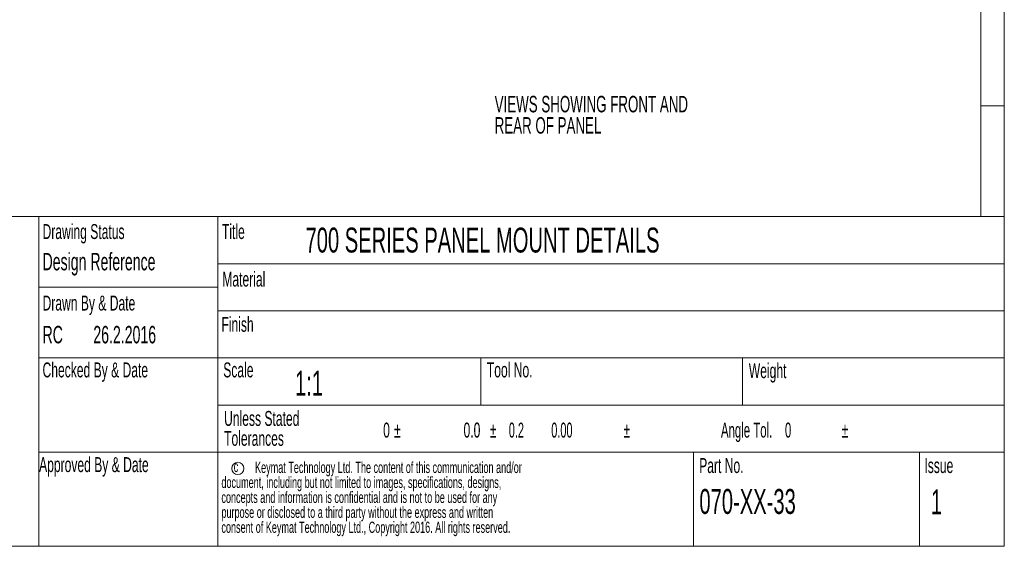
# Paper-space layout 'Sheet7' of a CAD drawing. Header units: millimetres. Extents: x 5 to 415, y 5 to 292.
# Tile 2 of 9: x 206 to 415, y 5 to 117. Entities that reach past the tile are written whole.
import ezdxf

# ---------------------------------------------------------------- set-up
doc = ezdxf.new("R2010")
doc.units = ezdxf.units.MM
doc.styles.add('SLDTEXTSTYLE0', font='TXT', dxfattribs={"width": 0.605})
doc.styles.add('SLDTEXTSTYLE2', font='TXT', dxfattribs={"width": 0.567742})
doc.styles.add('SLDTEXTSTYLE3', font='TXT', dxfattribs={"width": 0.57})
doc.styles.add('SLDTEXTSTYLE6', font='TXT', dxfattribs={"width": 0.545937})

# ---------------------------------------------------------------- blocks, each defined once
blk = doc.blocks.new('SW_NOTE_35')
at = {"color": 0, "linetype": 'Continuous', "lineweight": 0, "char_height": 3.5, "attachment_point": 1, "style": 'SLDTEXTSTYLE0'}
for s, insert in [('VIEWS SHOWING FRONT AND', (0, 4.5)), ('REAR OF PANEL', (0, -0.02))]:
    blk.add_mtext(s, dxfattribs=dict(at, insert=insert))
blk = doc.blocks.new('SW_NOTE_36')
at = {"color": 0, "linetype": 'Continuous', "lineweight": 0, "attachment_point": 1}
for s, insert, char_height, style in [('Storm Interface', (0, 3.4), 2.6458, 'SLDTEXTSTYLE0'), ('14 Bentinck Court', (0, -0.13), 2.6458, 'SLDTEXTSTYLE0'), ('Bentinck Road', (0, -3.66), 2.6458, 'SLDTEXTSTYLE0'), ('West Drayton', (0, -7.18), 2.6458, 'SLDTEXTSTYLE0'), ('Middlesex', (0, -10.71), 2.646, 'SLDTEXTSTYLE0'), ('UB7 7RQ. England', (0, -14.24), 2.6458, 'SLDTEXTSTYLE0'), ('tel:        +44 (0) 1895 431421', (0, -21.29), 2.6458, 'SLDTEXTSTYLE2'), ('fax:       +44 (0) 1895 431132', (0, -24.82), 2.6458, 'SLDTEXTSTYLE3'), ('email:sales@storm-interface.com', (0, -28.35), 2.6458, 'SLDTEXTSTYLE0'), ('website:www.storm-interface.com', (0, -31.88), 2.6458, 'SLDTEXTSTYLE0')]:
    blk.add_mtext(s, dxfattribs=dict(at, insert=insert, char_height=char_height, style=style))
blk = doc.blocks.new('SW_NOTE_37')
at = {"color": 0, "linetype": 'Continuous', "lineweight": 0, "char_height": 3.175, "attachment_point": 1, "style": 'SLDTEXTSTYLE0'}
for s, insert in [('Unless Stated', (0, 4.08)), ('Tolerances', (0, -0.15))]:
    blk.add_mtext(s, dxfattribs=dict(at, insert=insert))
blk = doc.blocks.new('SW_NOTE_38')
at = {"color": 0, "linetype": 'Continuous', "lineweight": 0, "attachment_point": 1}
for s, insert, char_height, style in [('%%p', (2.32, 4.08), 3.175, 'SLDTEXTSTYLE0'), ('%%p', (22.65, 4.08), 3.175, 'SLDTEXTSTYLE0'), ('%%p', (51.04, 4.08), 3.175, 'SLDTEXTSTYLE0'), ('Angle Tol.    0', (71.74, 4.08), 3.175, 'SLDTEXTSTYLE3'), ('%%p', (97.38, 4.08), 3.175, 'SLDTEXTSTYLE0'), ('0', (0, 4.08), 3.17, 'SLDTEXTSTYLE0'), ('0.0', (17.07, 4.08), 3.175, 'SLDTEXTSTYLE0'), ('0.2         0.00', (26.68, 4.08), 3.175, 'SLDTEXTSTYLE6')]:
    blk.add_mtext(s, dxfattribs=dict(at, insert=insert, char_height=char_height, style=style))
blk = doc.blocks.new('SW_NOTE_39')
at = {"color": 0, "linetype": 'Continuous', "lineweight": 0, "char_height": 2.3813, "attachment_point": 1, "style": 'SLDTEXTSTYLE0'}
for s, insert in [('Keymat Technology Ltd. The content of this communication and/or', (7.14, 3.06)), ('document, including but not limited to images, specifications, designs,', (0, -0.11)), ('concepts and information is confidential and is not to be used for any', (0, -3.29)), ('purpose or disclosed to a third party without the express and written', (0, -6.46)), ('consent of Keymat Technology Ltd., Copyright 2016. All rights reserved.', (0, -9.64))]:
    blk.add_mtext(s, dxfattribs=dict(at, insert=insert))

psp = doc.layouts.new('Sheet7')

# ---------------------------------------------------------------- linework, layer by layer
at = {"color": 7, "linetype": 'Continuous', "lineweight": 0}
for p, q in [((415, 5), (415, 292)), ((410, 287), (410, 75)), ((410, 98.5), (415, 98.5)), ((415, 75), (155, 75)), ((210, 75), (210, 5)), ((248, 75), (248, 5)), ((248, 65), (415, 65)), ((210, 60), (248, 60)), ((248, 55), (415, 55)), ((210, 45), (415, 45)), ((303.8, 45), (303.8, 35)), ((359.4, 45), (359.4, 35)), ((248, 35), (415, 35)), ((210, 25), (248, 25)), ((248, 25), (415, 25)), ((349, 25), (349, 5)), ((397, 25), (397, 5)), ((5, 5), (415, 5))]:
    psp.add_line(p, q, dxfattribs=at)
at = {"color": 7, "linetype": 'Continuous', "lineweight": 15}
psp.add_circle((252.22, 21.53), 1.3, dxfattribs=at)

# ---------------------------------------------------------------- block references
at = {"color": 7, "linetype": 'Continuous', "lineweight": 0}
for name, p in [('SW_NOTE_35', (306.77, 96.14)), ('SW_NOTE_36', (156.73, 44.97)), ('SW_NOTE_37', (249.31, 29.66)), ('SW_NOTE_38', (283.09, 27.18)), ('SW_NOTE_39', (248.74, 19.88))]:
    psp.add_blockref(name, p, dxfattribs=at)

# ---------------------------------------------------------------- texts
at = {"color": 7, "linetype": 'Continuous', "lineweight": 0, "attachment_point": 1, "style": 'SLDTEXTSTYLE0'}
for s, insert, char_height in [('Drawing Status', (210.75, 73.42), 3.175), ('Title', (248.85, 73.42), 3.175), ('700 SERIES PANEL MOUNT DETAILS', (266.6, 72.67), 5.2917), ('Design Reference', (210.75, 67.3), 3.7042), ('Material', (248.93, 63.32), 3.175), ('Drawn By & Date', (210.75, 58.24), 3.175), ('Finish', (248.74, 53.72), 3.175), ('RC', (210.75, 51.8), 3.704), ('26.2.2016', (221.54, 51.8), 3.704), ('Checked By & Date', (210.75, 44.04), 3.175), ('Scale', (249.13, 44.04), 3.175), ('Tool No.', (305.11, 44.04), 3.175), ('Weight', (360.74, 43.88), 3.175), ('1:1', (264.36, 42.27), 5.292), ('Approved By & Date', (210.02, 23.93), 3.175), ('Part No.', (350.2, 23.73), 3.175), ('Issue', (398.03, 23.73), 3.175), ('c', (251.35, 23.15), 2.38), ('070-XX-33', (350.25, 17.17), 5.292), ('1', (399.41, 17.07), 5.29)]:
    psp.add_mtext(s, dxfattribs=dict(at, insert=insert, char_height=char_height))

doc.saveas('drawing.dxf')
